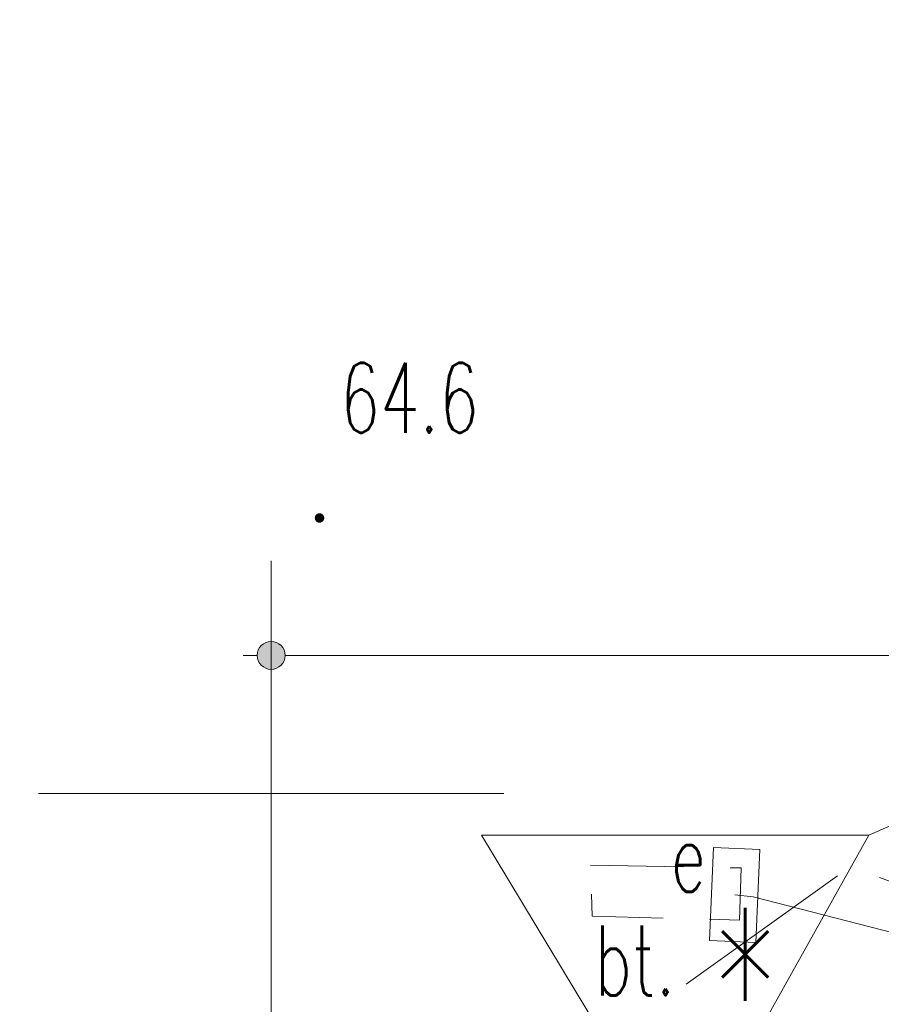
# Model space of a CAD drawing. Header units: millimetres. Extents: x 6487905018 to 6488192500, y 5882180700 to 5882375224.
# Tile 254 of 256: x 6488047299 to 6488056555, y 5882297734 to 5882308314. Entities that reach past the tile are written whole.
import ezdxf
from ezdxf.xclip import XClip

# ---------------------------------------------------------------- set-up
doc = ezdxf.new("R2010")
doc.units = ezdxf.units.MM
doc.header["$MEASUREMENT"] = 0
doc.header["$XCLIPFRAME"] = 2
for name, pattern in [('L_0_04', [1500, 1000, -500]), ('L_0_09', [2500, 2000, -500]), ('Wipeout_Contour', [1000, 0, -1000])]:
    doc.linetypes.add(name, pattern=pattern)
for name, color, linetype in [('Mapa cyfrowa', 7, 'Continuous'), ('Wymiarowanie', 7, 'Continuous'), ('Zamość 06.10._2_Mapa cyfrowa', 7, 'Continuous')]:
    doc.layers.add(name, color=color, linetype=linetype)
for name, color, linetype, lineweight in [('Wymiarowanie_Nr_pióra__1', 7, 'Continuous', 0), ('Zamość 06.10._2_0_Nr_pióra__7', 7, 'Continuous', 5), ('Zamość 06.10._2_krzyze_Nr_pióra__7', 7, 'Continuous', 5), ('Zamość 06.10._2_maszt_telekomunikacyjny__powierzchnia__Atr17_Nr_pióra__7', 7, 'Continuous', 5), ('Zamość 06.10._2_maszt_telekomunikacyjny__powierzchnia__Nr_pióra__7', 7, 'Continuous', 5), ('Zamość 06.10._2_ogrodzenie_trwale__linia__Nr_pióra__7', 7, 'Continuous', 5), ('Zamość 06.10._2_opis_h_Nr_pióra__7', 7, 'Continuous', 5), ('Zamość 06.10._2_plac__powierzchnia__Atr17_Nr_pióra__7', 7, 'Continuous', 5), ('Zamość 06.10._2_plac__powierzchnia__Nr_pióra__7', 7, 'Continuous', 5), ('Zamość 06.10._2_przewod_elektroenergetyczny___projektowany_lub_w_budowie__linia____ob__projektowany_Nr_pióra__1', 7, 'Continuous', 0), ('Zamość 06.10._2_przewod_elektroenergetyczny__linia__Nr_pióra__1', 7, 'Continuous', 0), ('Zamość 06.10._2_szafa_elektroenergetyczna__punkt__Atr17_Nr_pióra__7', 7, 'Continuous', 5), ('Zamość 06.10._2_szafa_elektroenergetyczna__punkt__Nr_pióra__7', 7, 'Continuous', 5)]:
    doc.layers.add(name, color=color, linetype=linetype, lineweight=lineweight)
doc.styles.add('GENERATED_STYLE_1', font='Simplex.shx')
doc.styles.add('GENERATED_STYLE_2', font='txt')
doc.linetypes.add('L_0_15_SHX', pattern='A,0,[3,PZT Orlen Zamość.pdf1.Shx,S=30.952381,R=0,X=0,Y=2.22045e-16],-7500,0', length=7500)
doc.dimstyles.new('GENERATED_STYLE__3', dxfattribs={"dimtxt": 750, "dimasz": 570, "dimexe": 0.18, "dimexo": 0, "dimgap": 0.09, "dimtad": 1, "dimtih": 1, "dimtoh": 1, "dimlfac": 0.001, "dimzin": 0, "dimdsep": 46, "dimtxsty": 'GENERATED_STYLE_2', "dimblk": 'ARROWHEAD_11', "dimblk1": 'ARROWHEAD_11', "dimblk2": 'ARROWHEAD_11', "dimcen": 0.09, "dimclrd": 7, "dimclre": 7, "dimclrt": 7, "dimazin": 0, "dimtfac": 1, "dimtdec": 4, "dimtmove": 0, "dimatfit": 3, "dimfxl": 0, "dimtolj": 1, "dimtzin": 0, "dimarcsym": 0})

# ---------------------------------------------------------------- blocks, each defined once
blk = doc.blocks.new('Rysunek_1_2')
at = {"color": 254, "linetype": 'Wipeout_Contour', "lineweight": 0, "ltscale": 70061284114.24681}
blk.add_wipeout([(6487915525.867126, 5882181505.900702), (6488146644.289524, 5882181505.900702), (6488146644.289524, 5882373115.540435), (6488107628.768834, 5882373115.540435), (6488107628.768834, 5882320263.490532), (6488101226.436201, 5882320263.490532), (6488101226.436201, 5882373115.540435), (6487915525.867126, 5882373115.540435)], dxfattribs=at).dxf.layer = 'Zamość 06.10._2_Mapa cyfrowa'
at = {"layer": 'Zamość 06.10._2_0_Nr_pióra__7', "linetype": 'Continuous'}
blk.add_hatch(color=256, dxfattribs=at).paths.add_polyline_path([(6488050520, 5882302914.723074, 1), (6488050520, 5882303005.276926, 1)])
for p, q in [((6488050520, 5882302960), (6488050520.05, 5882302960)), ((6488052260, 5882299550), (6488052260.05, 5882299550)), ((6488056420, 5882299550), (6488056420.05, 5882299550)), ((6488054751.958556, 5882299420.389165), (6488054752.008555, 5882299420.389165)), ((6488055251.486465, 5882299398.666655), (6488055251.536466, 5882299398.666655)), ((6488053430, 5882299230.000001), (6488053430.05, 5882299230.000001)), ((6488055050, 5882299200), (6488055050.05, 5882299200)), ((6488056220, 5882299210), (6488056220.05, 5882299210)), ((6488054980.000001, 5882298910), (6488054980.05, 5882298910)), ((6488055180, 5882298890), (6488055180.05, 5882298890)), ((6488053450, 5882298680), (6488053450.05, 5882298680)), ((6488055030.000001, 5882298640), (6488055030.05, 5882298640)), ((6488054708.513535, 5882298421.333345), (6488054708.563536, 5882298421.333345)), ((6488055208.041446, 5882298399.610835), (6488055208.091446, 5882298399.610835)), ((6488054460, 5882297950), (6488054460.05, 5882297950))]:
    blk.add_line(p, q, dxfattribs=at)
blk.add_circle((6488050520, 5882302960), 45.276926, dxfattribs=at)
at = {"layer": 'Zamość 06.10._2_krzyze_Nr_pióra__7', "linetype": 'Continuous', "flags": 128}
for points in [[(6488050000, 5882297500), (6488050000, 5882302500)], [(6488047500, 5882300000), (6488052500, 5882300000)]]:
    blk.add_lwpolyline(points, dxfattribs=at)
at = {"layer": 'Zamość 06.10._2_maszt_telekomunikacyjny__powierzchnia__Nr_pióra__7', "linetype": 'Continuous', "flags": 128}
blk.add_lwpolyline([(6488054420, 5882295970), (6488052260, 5882299550), (6488056420, 5882299550)], close=True, dxfattribs=at)
at = {"layer": 'Zamość 06.10._2_ogrodzenie_trwale__linia__Nr_pióra__7', "linetype": 'L_0_15_SHX', "flags": 128}
blk.add_lwpolyline([(6488054420, 5882295970), (6488054390, 5882295670), (6488056930, 5882294240), (6488059170, 5882298340), (6488056690.000001, 5882299670), (6488056420, 5882299550)], dxfattribs=at)
at = {"layer": 'Zamość 06.10._2_ogrodzenie_trwale__linia__Nr_pióra__7', "linetype": 'Continuous', "flags": 128}
blk.add_lwpolyline([(6488054420, 5882295970), (6488054390, 5882295670), (6488056930, 5882294240), (6488059170, 5882298340), (6488056690.000001, 5882299670), (6488056420, 5882299550)], dxfattribs=at)
at = {"layer": 'Zamość 06.10._2_plac__powierzchnia__Nr_pióra__7', "linetype": 'L_0_04', "flags": 128}
blk.add_lwpolyline([(6488053430, 5882299230.000001), (6488055050, 5882299200), (6488055030.000001, 5882298640), (6488053450, 5882298680)], close=True, dxfattribs=at)
at = {"layer": 'Zamość 06.10._2_przewod_elektroenergetyczny___projektowany_lub_w_budowie__linia____ob__projektowany_Nr_pióra__1', "linetype": 'L_0_09', "flags": 128}
blk.add_lwpolyline([(6488054460, 5882297950), (6488056220, 5882299210), (6488059670, 5882297960), (6488052560, 5882248750), (6488032030.000001, 5882244930), (6488029080, 5882261360), (6488026000, 5882260550)], dxfattribs=at)
at = {"layer": 'Zamość 06.10._2_przewod_elektroenergetyczny__linia__Nr_pióra__1', "linetype": 'Continuous', "flags": 128}
blk.add_lwpolyline([(6488054980.000001, 5882298910), (6488055180, 5882298890), (6488060430, 5882297540), (6488057790, 5882279980.000001), (6488053320.000001, 5882253790), (6488052630, 5882246510), (6488043490.000001, 5882243780), (6488042680, 5882243610), (6488042060, 5882243190.000001)], dxfattribs=at)
at = {"layer": 'Zamość 06.10._2_szafa_elektroenergetyczna__punkt__Nr_pióra__7', "linetype": 'Continuous', "flags": 128}
for points in [[(6488054751.958556, 5882299420.389165), (6488054708.513535, 5882298421.333345)], [(6488054751.958556, 5882299420.389165), (6488055251.486465, 5882299398.666655)], [(6488055251.486465, 5882299398.666655), (6488055208.041446, 5882298399.610835)], [(6488054708.513535, 5882298421.333345), (6488055208.041446, 5882298399.610835)]]:
    blk.add_lwpolyline(points, dxfattribs=at)
at = {"layer": 'Zamość 06.10._2_maszt_telekomunikacyjny__powierzchnia__Atr17_Nr_pióra__7', "linetype": 'Continuous', "insert": (6488054695.961891, 5882298771.65833), "char_height": 1750, "attachment_point": 1, "style": 'GENERATED_STYLE_1'}
blk.add_mtext('\\A1;{\\W0.660000x;\\FSimplex.shx;*}', dxfattribs=at)
at = {"layer": 'Zamość 06.10._2_opis_h_Nr_pióra__7', "linetype": 'Continuous', "insert": (6488050744.285711, 5882304626.424997), "char_height": 750, "attachment_point": 1, "style": 'GENERATED_STYLE_1'}
blk.add_mtext('\\A1;{\\W0.660000x;\\FSimplex.shx;64.6}', dxfattribs=at)
at = {"layer": 'Zamość 06.10._2_plac__powierzchnia__Atr17_Nr_pióra__7', "linetype": 'Continuous', "insert": (6488053474.285714, 5882298580.710714), "char_height": 750, "attachment_point": 1, "style": 'GENERATED_STYLE_1'}
blk.add_mtext('\\A1;{\\W0.660000x;\\FSimplex.shx;bt.}', dxfattribs=at)
at = {"layer": 'Zamość 06.10._2_szafa_elektroenergetyczna__punkt__Atr17_Nr_pióra__7', "linetype": 'Continuous', "insert": (6488054290.714286, 5882299694.196428), "char_height": 750, "attachment_point": 1, "style": 'GENERATED_STYLE_1'}
blk.add_mtext('\\A1;{\\W0.660000x;\\FSimplex.shx;e}', dxfattribs=at)
blk = doc.blocks.new('*D13', base_point=(6488045394.921593, 5882250647.102998))
at = {"layer": 'Wymiarowanie_Nr_pióra__1', "linetype": 'Continuous'}
for points in [[(6488050150, 5882301483.218829), (6488050138.58193, 5882301540.621344), (6488050106.066017, 5882301589.284846), (6488050057.402515, 5882301621.800758), (6488050000, 5882301633.218829), (6488049942.597486, 5882301621.800758), (6488049893.933983, 5882301589.284846), (6488049861.418071, 5882301540.621344), (6488049850, 5882301483.218829), (6488049861.418071, 5882301425.816314), (6488049893.933983, 5882301377.152812), (6488049942.597486, 5882301344.636899), (6488050000, 5882301333.218829), (6488050057.402515, 5882301344.636899), (6488050106.066017, 5882301377.152812), (6488050138.58193, 5882301425.816314)], [(6488100150, 5882301483.218829), (6488100138.58193, 5882301540.621344), (6488100106.066017, 5882301589.284846), (6488100057.402515, 5882301621.800758), (6488100000, 5882301633.218829), (6488099942.597486, 5882301621.800758), (6488099893.933983, 5882301589.284846), (6488099861.418071, 5882301540.621344), (6488099850, 5882301483.218829), (6488099861.418071, 5882301425.816314), (6488099893.933983, 5882301377.152812), (6488099942.597486, 5882301344.636899), (6488100000, 5882301333.218829), (6488100057.402515, 5882301344.636899), (6488100106.066017, 5882301377.152812), (6488100138.58193, 5882301425.816314)]]:
    blk.add_hatch(color=256, dxfattribs=at).paths.add_polyline_path(points)
for p, q in [((6488050000, 5882301633.218829), (6488050000, 5882302045.718829)), ((6488100000, 5882301633.218829), (6488100000, 5882302045.718829)), ((6488049700, 5882301483.218829), (6488049850, 5882301483.218829)), ((6488050150, 5882301483.218829), (6488099850, 5882301483.218829)), ((6488100150, 5882301483.218829), (6488100300, 5882301483.218829)), ((6488050000, 5882300920.718829), (6488050000, 5882301333.218829)), ((6488100000, 5882300920.718829), (6488100000, 5882301333.218829))]:
    blk.add_line(p, q, dxfattribs=at)
for centre in [(6488050000, 5882301483.218829), (6488100000, 5882301483.218829)]:
    blk.add_circle(centre, 150, dxfattribs=at)
at = {"layer": 'Wymiarowanie_Nr_pióra__1', "insert": (6488073721.141219, 5882301633.218829), "char_height": 750, "attachment_point": 7, "style": 'GENERATED_STYLE_2'}
blk.add_mtext('\\A1;{\\fArial|b1|i0|c238|p38;50,00}', dxfattribs=at)
blk = doc.blocks.new('ARROWHEAD_11')
at = {"color": 0, "linetype": 'Continuous', "lineweight": 0}
blk.add_line((0, 0), (-1, 0), dxfattribs=at)
at = {"color": 0, "linetype": 'Continuous', "lineweight": 0, "const_width": 0.25, "flags": 128}
blk.add_lwpolyline([(-0.125, 0, 1), (0.125, 0, 1)], format="xyb", close=True, dxfattribs=at)

msp = doc.modelspace()

# ---------------------------------------------------------------- block references
at = {"layer": 'Mapa cyfrowa', "color": 22, "linetype": 'Continuous', "lineweight": 5}
ref = msp.add_blockref('Rysunek_1_2', (0, 0), dxfattribs=at)
XClip(ref).set_block_clipping_path([(6487915525.8671264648, 5882181505.9007024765), (6488146644.2895231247, 5882181505.9007024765), (6488146644.2895231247, 5882373115.5404348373), (6488107628.7688331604, 5882373115.5404348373), (6488107628.7688331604, 5882320263.4905319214), (6488101226.4362001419, 5882320263.4905319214), (6488101226.4362001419, 5882373115.5404348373), (6487915525.8671264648, 5882373115.5404348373)])

# ---------------------------------------------------------------- next in the draw order: dimensions: what is measured, and where the dimension line sits
at = {"layer": 'Wymiarowanie', "linetype": 'Continuous'}
dim = msp.add_linear_dim(base=(6488100000, 5882301483.218829), p1=(6488050000, 5882297122.372494), p2=(6488100000, 5882297122.372494), dimstyle='GENERATED_STYLE__3', dxfattribs=at)
dim.commit()
dim.dimension.update_dxf_attribs({"geometry": '*D13', "text_midpoint": (6488075003.427469, 5882302008.218829), "dimtype": 160})

doc.saveas('drawing.dxf')
